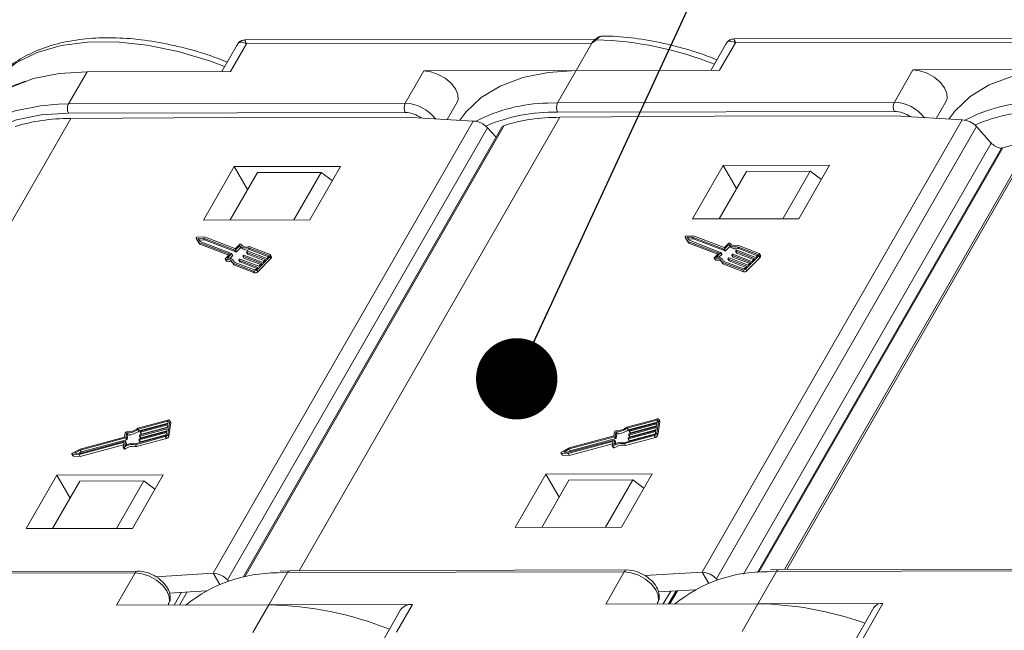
# Model space of a CAD drawing. Header units: millimetres. Extents: x 2390 to 3312, y -95 to 558.
# Tile 39 of 49: x 2909 to 2970, y 485 to 523. Entities that reach past the tile are written whole.
import ezdxf

# ---------------------------------------------------------------- set-up
doc = ezdxf.new("R2010")
doc.units = ezdxf.units.MM
doc.styles.get("Standard").update_dxf_attribs({"font": '仿宋_GB2312.ttf', "width": 0.8})
doc.dimstyles.new('ISO-25.1', dxfattribs={"dimtxt": 6, "dimasz": 5, "dimexe": 3.5, "dimexo": 0.625, "dimgap": 1.5, "dimtad": 1, "dimtoh": 1, "dimdsep": 46, "dimtxsty": 'Standard', "dimcen": 2.5, "dimadec": 0, "dimazin": 0, "dimtfac": 1, "dimtmove": 0, "dimatfit": 3, "dimfxl": 0, "dimarcsym": 0})

msp = doc.modelspace()

# ---------------------------------------------------------------- linework, layer by layer
at = {"color": 7, "linetype": 'Continuous', "lineweight": 15}
for p, q in [((2944.434, 521.702), (2922.908, 521.654)), ((2944.232, 521.467), (2923.004, 521.42)), ((2944.232, 521.467), (2943.256, 519.768)), ((2953.05, 521.487), (2952.074, 519.788)), ((2974.48, 521.768), (2952.954, 521.721)), ((2974.278, 521.534), (2953.05, 521.487)), ((2922.432, 521.365), (2921.487, 519.72)), ((2923.004, 521.42), (2922.028, 519.721)), ((2952.478, 521.431), (2951.533, 519.786)), ((2913.21, 519.702), (2912.071, 517.719)), ((2913.21, 519.702), (2922.028, 519.721)), ((2932.765, 517.765), (2933.904, 519.747)), ((2943.256, 519.768), (2933.904, 519.747)), ((2943.256, 519.768), (2942.117, 517.786)), ((2943.256, 519.768), (2952.074, 519.788)), ((2962.811, 517.832), (2963.95, 519.814)), ((2973.302, 519.835), (2963.95, 519.814)), ((2935.341, 516.766), (2935.947, 517.82)), ((2942.117, 517.786), (2962.811, 517.832)), ((2965.388, 516.833), (2965.993, 517.887)), ((2911.463, 517.705), (2912.071, 517.719)), ((2912.071, 517.719), (2932.765, 517.765)), ((2941.509, 517.772), (2942.117, 517.786)), ((2962.812, 517.266), (2942.118, 517.22)), ((2896.198, 488.954), (2912.215, 516.831)), ((2932.766, 517.199), (2912.072, 517.154)), ((2921.707, 516.892), (2912.215, 516.831)), ((2920.962, 488.863), (2936.939, 516.671)), ((2932.811, 516.917), (2921.707, 516.892)), ((2926.244, 489.02), (2942.261, 516.898)), ((2936.939, 516.671), (2932.811, 516.917)), ((2951.753, 516.959), (2942.261, 516.898)), ((2951.008, 488.929), (2966.985, 516.738)), ((2962.857, 516.983), (2951.753, 516.959)), ((2972.023, 516.865), (2956.064, 489.086)), ((2972.207, 516.949), (2956.199, 489.086)), ((2966.985, 516.738), (2962.857, 516.983)), ((2937.808, 516.259), (2921.831, 488.451)), ((2938.695, 516.288), (2922.796, 488.615)), ((2938.848, 516.402), (2922.896, 488.637)), ((2938.34, 515.67), (2937.808, 516.259)), ((2967.854, 516.325), (2951.878, 488.517)), ((2968.762, 515.319), (2967.854, 516.325)), ((2953.533, 488.813), (2968.762, 515.319)), ((2969.386, 514.993), (2954.405, 488.918)), ((2969.476, 515.015), (2954.487, 488.925)), ((2922.253, 513.867), (2920.365, 510.582)), ((2928.784, 513.882), (2922.253, 513.867)), ((2923.072, 512.455), (2922.253, 513.867)), ((2926.897, 510.597), (2928.784, 513.882)), ((2952.299, 513.934), (2950.411, 510.649)), ((2958.83, 513.948), (2952.299, 513.934)), ((2953.118, 512.521), (2952.299, 513.934)), ((2956.943, 510.663), (2958.83, 513.948)), ((2921.998, 510.586), (2923.674, 513.503)), ((2927.593, 513.511), (2923.674, 513.503)), ((2925.917, 510.594), (2927.593, 513.511)), ((2928.28, 513.004), (2927.593, 513.511)), ((2952.044, 510.652), (2953.72, 513.569)), ((2957.639, 513.578), (2953.72, 513.569)), ((2955.964, 510.661), (2957.639, 513.578)), ((2958.326, 513.07), (2957.639, 513.578)), ((2920.365, 510.582), (2926.897, 510.597)), ((2950.411, 510.649), (2956.943, 510.663)), ((2919.911, 509.463), (2919.977, 509.35)), ((2919.912, 509.462), (2920.081, 509.205)), ((2919.912, 509.462), (2919.977, 509.349)), ((2920.419, 509.545), (2919.974, 509.525)), ((2919.977, 509.35), (2919.977, 509.349)), ((2919.977, 509.349), (2920.147, 509.092)), ((2920.365, 509.472), (2920.037, 509.457)), ((2920.037, 509.457), (2920.162, 509.268)), ((2920.43, 509.359), (2920.112, 509.344)), ((2922.295, 508.73), (2920.365, 509.472)), ((2920.365, 509.472), (2920.43, 509.359)), ((2922.299, 508.822), (2920.419, 509.545)), ((2922.361, 508.617), (2920.43, 509.359)), ((2949.957, 509.529), (2950.023, 509.416)), ((2949.958, 509.529), (2950.127, 509.272)), ((2949.958, 509.529), (2950.023, 509.416)), ((2950.466, 509.612), (2950.02, 509.591)), ((2950.023, 509.416), (2950.023, 509.416)), ((2950.023, 509.416), (2950.193, 509.159)), ((2950.411, 509.539), (2950.083, 509.524)), ((2950.083, 509.524), (2950.208, 509.335)), ((2950.477, 509.426), (2950.158, 509.411)), ((2952.341, 508.796), (2950.411, 509.539)), ((2950.411, 509.539), (2950.477, 509.426)), ((2952.345, 508.889), (2950.466, 509.612)), ((2952.407, 508.683), (2950.477, 509.426)), ((2920.081, 509.205), (2921.976, 508.476)), ((2920.081, 509.205), (2920.147, 509.092)), ((2920.147, 509.092), (2921.913, 508.413)), ((2920.162, 509.268), (2922.092, 508.526)), ((2922.589, 509.003), (2922.328, 508.741)), ((2922.328, 508.741), (2922.394, 508.628)), ((2922.576, 509.079), (2922.332, 508.833)), ((2922.655, 508.89), (2922.394, 508.628)), ((2922.589, 509.003), (2922.655, 508.89)), ((2924.385, 508.396), (2923.135, 508.877)), ((2923.135, 508.877), (2923.2, 508.764)), ((2924.453, 508.464), (2923.182, 508.952)), ((2924.354, 508.32), (2923.2, 508.764)), ((2950.127, 509.272), (2952.023, 508.543)), ((2950.127, 509.272), (2950.193, 509.159)), ((2950.193, 509.159), (2951.959, 508.479)), ((2950.208, 509.335), (2952.138, 508.592)), ((2952.341, 508.796), (2952.407, 508.683)), ((2952.636, 509.07), (2952.374, 508.807)), ((2952.374, 508.807), (2952.44, 508.694)), ((2952.622, 509.146), (2952.378, 508.9)), ((2952.701, 508.957), (2952.44, 508.694)), ((2952.636, 509.07), (2952.701, 508.957)), ((2954.432, 508.462), (2953.181, 508.943)), ((2953.181, 508.943), (2953.247, 508.83)), ((2954.499, 508.53), (2953.229, 509.019)), ((2954.4, 508.387), (2953.247, 508.83)), ((2921.703, 508.175), (2921.768, 508.062)), ((2921.976, 508.476), (2921.715, 508.213)), ((2921.73, 508.165), (2921.796, 508.052)), ((2922.091, 508.503), (2921.83, 508.24)), ((2922.157, 508.39), (2921.99, 508.222)), ((2922.091, 508.503), (2922.157, 508.39)), ((2922.163, 508.409), (2922.097, 508.522)), ((2922.295, 508.73), (2922.361, 508.617)), ((2922.547, 508.139), (2922.581, 508.173)), ((2922.613, 508.184), (2923.775, 507.738)), ((2922.777, 508.358), (2922.843, 508.245)), ((2922.783, 508.377), (2922.817, 508.411)), ((2923.944, 507.908), (2922.783, 508.354)), ((2922.783, 508.354), (2922.848, 508.241)), ((2923.881, 507.844), (2922.848, 508.241)), ((2922.85, 508.422), (2924.012, 507.976)), ((2923.014, 508.596), (2923.08, 508.483)), ((2924.181, 508.146), (2923.019, 508.592)), ((2923.019, 508.592), (2923.085, 508.479)), ((2923.02, 508.615), (2923.054, 508.649)), ((2924.117, 508.082), (2923.085, 508.479)), ((2923.087, 508.66), (2924.248, 508.214)), ((2923.636, 507.509), (2924.448, 508.325)), ((2923.702, 507.396), (2924.513, 508.212)), ((2924.012, 507.976), (2924.181, 508.146)), ((2924.248, 508.214), (2924.384, 508.35)), ((2924.385, 508.396), (2924.398, 508.374)), ((2924.448, 508.325), (2924.513, 508.212)), ((2924.55, 508.326), (2924.484, 508.439)), ((2951.749, 508.242), (2951.814, 508.129)), ((2952.023, 508.543), (2951.761, 508.28)), ((2951.776, 508.232), (2951.842, 508.119)), ((2952.137, 508.569), (2951.876, 508.306)), ((2952.203, 508.456), (2952.037, 508.289)), ((2952.137, 508.569), (2952.203, 508.456)), ((2952.209, 508.475), (2952.143, 508.588)), ((2952.587, 508.187), (2952.652, 508.074)), ((2953.753, 507.736), (2952.592, 508.183)), ((2952.592, 508.183), (2952.658, 508.07)), ((2952.593, 508.206), (2952.627, 508.24)), ((2952.66, 508.251), (2953.821, 507.804)), ((2952.824, 508.425), (2952.889, 508.312)), ((2953.99, 507.974), (2952.829, 508.421)), ((2952.829, 508.421), (2952.894, 508.308)), ((2952.83, 508.444), (2952.863, 508.478)), ((2953.927, 507.911), (2952.894, 508.308)), ((2952.896, 508.489), (2954.058, 508.042)), ((2953.06, 508.663), (2953.126, 508.55)), ((2953.066, 508.682), (2953.1, 508.716)), ((2954.227, 508.212), (2953.066, 508.659)), ((2953.066, 508.659), (2953.131, 508.546)), ((2954.164, 508.149), (2953.131, 508.546)), ((2953.133, 508.727), (2954.294, 508.28)), ((2953.682, 507.576), (2954.494, 508.391)), ((2953.748, 507.463), (2954.559, 508.278)), ((2954.058, 508.042), (2954.227, 508.212)), ((2954.294, 508.28), (2954.43, 508.416)), ((2954.432, 508.462), (2954.444, 508.441)), ((2954.494, 508.391), (2954.559, 508.278)), ((2954.596, 508.392), (2954.53, 508.505)), ((2922.168, 507.933), (2923.438, 507.444)), ((2922.168, 507.933), (2922.233, 507.82)), ((2922.27, 507.987), (2922.226, 508.062)), ((2922.233, 507.82), (2923.504, 507.331)), ((2922.255, 507.993), (2923.506, 507.512)), ((2922.541, 508.12), (2922.606, 508.007)), ((2923.707, 507.67), (2922.546, 508.116)), ((2922.546, 508.116), (2922.611, 508.003)), ((2923.644, 507.606), (2922.611, 508.003)), ((2923.572, 507.534), (2923.707, 507.67)), ((2923.775, 507.738), (2923.944, 507.908)), ((2952.214, 507.999), (2953.485, 507.511)), ((2952.214, 507.999), (2952.28, 507.886)), ((2952.316, 508.054), (2952.273, 508.129)), ((2952.28, 507.886), (2953.55, 507.398)), ((2952.302, 508.06), (2953.552, 507.579)), ((2953.69, 507.673), (2952.658, 508.07)), ((2953.618, 507.6), (2953.753, 507.736)), ((2953.682, 507.576), (2953.748, 507.463)), ((2953.821, 507.804), (2953.99, 507.974)), ((2923.438, 507.444), (2923.504, 507.331)), ((2923.636, 507.509), (2923.702, 507.396)), ((2953.485, 507.511), (2953.55, 507.398)), ((2918.174, 498.28), (2916.338, 497.785)), ((2918.163, 498.212), (2916.356, 497.725)), ((2918.189, 498.089), (2916.422, 497.612)), ((2918.173, 497.987), (2916.495, 497.535)), ((2916.505, 497.602), (2918.183, 498.055)), ((2918.147, 497.818), (2918.173, 497.987)), ((2918.163, 498.212), (2918.198, 498.152)), ((2918.172, 497.402), (2918.297, 498.216)), ((2918.183, 498.055), (2918.204, 498.191)), ((2918.238, 497.289), (2918.362, 498.103)), ((2918.356, 498.142), (2918.291, 498.255)), ((2918.297, 498.216), (2918.362, 498.103)), ((2948.22, 498.347), (2946.384, 497.851)), ((2948.209, 498.279), (2946.402, 497.791)), ((2948.235, 498.155), (2946.468, 497.678)), ((2946.515, 497.431), (2948.193, 497.884)), ((2948.219, 498.054), (2946.541, 497.601)), ((2946.552, 497.669), (2948.23, 498.122)), ((2948.198, 497.918), (2946.607, 497.488)), ((2948.193, 497.884), (2948.219, 498.054)), ((2948.209, 498.279), (2948.244, 498.219)), ((2948.218, 497.468), (2948.343, 498.283)), ((2948.23, 498.122), (2948.25, 498.258)), ((2948.284, 497.355), (2948.409, 498.17)), ((2948.402, 498.209), (2948.337, 498.322)), ((2948.343, 498.283), (2948.409, 498.17)), ((2915.561, 497.501), (2915.52, 497.239)), ((2915.645, 497.475), (2915.605, 497.213)), ((2915.645, 497.475), (2915.711, 497.362)), ((2915.711, 497.362), (2915.671, 497.1)), ((2916.182, 496.767), (2918.018, 497.262)), ((2916.221, 496.843), (2918.028, 497.33)), ((2916.356, 497.725), (2916.422, 497.612)), ((2918.1, 497.512), (2916.422, 497.06)), ((2916.433, 497.127), (2918.111, 497.58)), ((2916.438, 497.308), (2916.443, 497.342)), ((2916.439, 497.301), (2916.505, 497.188)), ((2918.137, 497.75), (2916.459, 497.297)), ((2916.459, 497.297), (2916.524, 497.184)), ((2916.469, 497.365), (2918.147, 497.818)), ((2916.474, 497.545), (2916.48, 497.579)), ((2916.475, 497.539), (2916.541, 497.426)), ((2918.079, 497.376), (2916.488, 496.947)), ((2916.495, 497.535), (2916.561, 497.422)), ((2918.116, 497.614), (2916.524, 497.184)), ((2918.152, 497.851), (2916.561, 497.422)), ((2918.018, 497.262), (2918.083, 497.149)), ((2918.079, 497.377), (2918.1, 497.512)), ((2918.111, 497.58), (2918.137, 497.75)), ((2918.172, 497.402), (2918.238, 497.289)), ((2945.566, 497.306), (2942.828, 496.566)), ((2945.626, 497.256), (2942.836, 496.504)), ((2945.607, 497.568), (2945.566, 497.306)), ((2945.626, 497.256), (2945.691, 497.143)), ((2945.691, 497.542), (2945.651, 497.28)), ((2945.651, 497.28), (2945.717, 497.167)), ((2945.691, 497.542), (2945.757, 497.429)), ((2945.757, 497.429), (2945.717, 497.167)), ((2946.228, 496.834), (2948.064, 497.329)), ((2946.267, 496.909), (2948.074, 497.397)), ((2946.402, 497.791), (2946.468, 497.678)), ((2948.146, 497.579), (2946.468, 497.126)), ((2946.479, 497.194), (2948.157, 497.647)), ((2946.484, 497.374), (2946.489, 497.408)), ((2946.485, 497.368), (2946.551, 497.255)), ((2948.183, 497.817), (2946.505, 497.364)), ((2946.505, 497.364), (2946.57, 497.251)), ((2946.521, 497.612), (2946.526, 497.646)), ((2946.522, 497.605), (2946.587, 497.492)), ((2948.126, 497.443), (2946.534, 497.013)), ((2946.541, 497.601), (2946.607, 497.488)), ((2948.162, 497.68), (2946.57, 497.251)), ((2948.064, 497.329), (2948.129, 497.216)), ((2948.126, 497.443), (2948.146, 497.579)), ((2948.157, 497.647), (2948.183, 497.817)), ((2948.218, 497.468), (2948.284, 497.355)), ((2912.73, 496.161), (2915.445, 496.893)), ((2912.759, 496.234), (2915.548, 496.986)), ((2915.52, 497.239), (2912.782, 496.5)), ((2915.579, 497.19), (2912.79, 496.437)), ((2912.795, 496.048), (2915.447, 496.763)), ((2915.645, 497.077), (2912.856, 496.324)), ((2915.466, 496.883), (2915.428, 496.637)), ((2915.445, 496.893), (2915.463, 496.863)), ((2915.569, 496.976), (2915.528, 496.713)), ((2915.633, 496.869), (2915.568, 496.982)), ((2915.569, 496.976), (2915.634, 496.863)), ((2915.579, 497.19), (2915.645, 497.077)), ((2915.605, 497.213), (2915.671, 497.1)), ((2915.634, 496.863), (2915.618, 496.756)), ((2916.182, 496.767), (2916.247, 496.654)), ((2916.247, 496.654), (2918.083, 497.149)), ((2916.402, 497.07), (2916.407, 497.104)), ((2916.403, 497.064), (2916.468, 496.951)), ((2916.422, 497.06), (2916.488, 496.947)), ((2942.776, 496.227), (2945.491, 496.96)), ((2942.805, 496.3), (2945.594, 497.053)), ((2942.842, 496.114), (2945.494, 496.83)), ((2945.691, 497.143), (2942.902, 496.391)), ((2945.512, 496.949), (2945.474, 496.704)), ((2945.476, 496.691), (2945.542, 496.578)), ((2945.491, 496.96), (2945.509, 496.93)), ((2945.536, 496.691), (2945.601, 496.578)), ((2945.615, 497.042), (2945.575, 496.78)), ((2945.679, 496.936), (2945.614, 497.049)), ((2945.615, 497.042), (2945.68, 496.929)), ((2945.68, 496.929), (2945.664, 496.822)), ((2946.228, 496.834), (2946.293, 496.721)), ((2946.293, 496.721), (2948.129, 497.216)), ((2946.448, 497.137), (2946.453, 497.171)), ((2946.449, 497.13), (2946.514, 497.017)), ((2946.468, 497.126), (2946.534, 497.013)), ((2912.285, 496.19), (2912.351, 496.077)), ((2912.307, 496.179), (2912.73, 496.161)), ((2912.307, 496.179), (2912.372, 496.066)), ((2912.782, 496.5), (2912.316, 496.241)), ((2912.372, 496.066), (2912.795, 496.048)), ((2912.79, 496.437), (2912.448, 496.247)), ((2912.448, 496.247), (2912.759, 496.234)), ((2912.856, 496.324), (2912.697, 496.236)), ((2912.73, 496.161), (2912.795, 496.048)), ((2912.79, 496.437), (2912.856, 496.324)), ((2915.43, 496.624), (2915.496, 496.511)), ((2915.49, 496.624), (2915.555, 496.511)), ((2942.331, 496.256), (2942.397, 496.143)), ((2942.353, 496.246), (2942.776, 496.227)), ((2942.353, 496.246), (2942.418, 496.133)), ((2942.828, 496.566), (2942.362, 496.308)), ((2942.418, 496.133), (2942.842, 496.114)), ((2942.836, 496.504), (2942.494, 496.314)), ((2942.494, 496.314), (2942.805, 496.3)), ((2942.902, 496.391), (2942.744, 496.303)), ((2942.776, 496.227), (2942.842, 496.114)), ((2942.836, 496.504), (2942.902, 496.391)), ((2911.352, 494.894), (2909.465, 491.609)), ((2917.884, 494.908), (2911.352, 494.894)), ((2912.171, 493.482), (2911.352, 494.894)), ((2915.997, 491.624), (2917.884, 494.908)), ((2941.398, 494.961), (2939.511, 491.676)), ((2947.93, 494.975), (2941.398, 494.961)), ((2942.218, 493.548), (2941.398, 494.961)), ((2946.043, 491.69), (2947.93, 494.975)), ((2912.773, 494.529), (2911.098, 491.613)), ((2916.693, 494.538), (2912.773, 494.529)), ((2916.693, 494.538), (2915.017, 491.621)), ((2917.379, 494.031), (2916.693, 494.538)), ((2942.82, 494.596), (2941.144, 491.679)), ((2946.739, 494.605), (2942.82, 494.596)), ((2946.739, 494.605), (2945.063, 491.688)), ((2947.426, 494.097), (2946.739, 494.605)), ((2909.465, 491.609), (2915.997, 491.624)), ((2939.511, 491.676), (2946.043, 491.69)), ((2895.476, 488.835), (2916.17, 488.881)), ((2916.333, 488.998), (2895.639, 488.952)), ((2916.17, 488.881), (2915.031, 486.898)), ((2917.441, 488.652), (2920.962, 488.863)), ((2920.962, 488.863), (2921.361, 488.175)), ((2924.383, 486.919), (2925.522, 488.901)), ((2924.914, 488.887), (2925.522, 488.901)), ((2925.685, 489.019), (2925.084, 489)), ((2925.522, 488.901), (2946.216, 488.947)), ((2946.379, 489.065), (2925.685, 489.019)), ((2946.216, 488.947), (2945.078, 486.965)), ((2947.487, 488.719), (2951.008, 488.929)), ((2951.008, 488.929), (2951.407, 488.242)), ((2955.569, 488.968), (2954.43, 486.986)), ((2955.569, 488.968), (2955.024, 488.957)), ((2955.732, 489.085), (2955.196, 489.068)), ((2984.832, 489.033), (2955.569, 488.968)), ((2984.995, 489.15), (2955.732, 489.085)), ((2921.831, 488.451), (2921.903, 488.371)), ((2951.878, 488.517), (2951.949, 488.438)), ((2920.531, 487.785), (2918.265, 487.649)), ((2918.571, 486.906), (2919.024, 487.695)), ((2918.896, 486.907), (2919.36, 487.715)), ((2950.577, 487.851), (2948.311, 487.716)), ((2948.617, 486.973), (2949.07, 487.761)), ((2948.942, 486.974), (2949.406, 487.781)), ((2949.02, 486.974), (2949.487, 487.786)), ((2954.43, 486.986), (2945.078, 486.965)), ((2948.232, 486.972), (2948.259, 487.02)), ((2953.454, 485.287), (2954.43, 486.986)), ((2954.43, 486.986), (2962.106, 487.003)), ((2962.106, 487.003), (2958.202, 480.206)), ((2924.383, 486.919), (2915.031, 486.898)), ((2918.186, 486.905), (2918.213, 486.954)), ((2923.407, 485.22), (2924.383, 486.919)), ((2924.383, 486.919), (2933.201, 486.939)), ((2932.47, 486.606), (2931.334, 484.629)), ((2932.225, 485.24), (2933.201, 486.939)), ((2961.558, 486.753), (2957.653, 479.957))]:
    msp.add_line(p, q, dxfattribs=at)
at = {"color": 7, "linetype": 'Continuous', "lineweight": 15, "flags": 128}
for points in [[(2921.662, 520.025), (2920.794, 520.345), (2918.817, 520.94), (2916.876, 521.339), (2915.006, 521.535), (2913.241, 521.524), (2911.613, 521.306), (2910.152, 520.885), (2908.886, 520.269), (2907.836, 519.469)], [(2944.432, 521.682), (2944.433, 521.682), (2944.44, 521.686), (2944.448, 521.687), (2944.459, 521.685), (2944.471, 521.681), (2944.485, 521.674), (2944.5, 521.665)], [(2905.893, 516.372), (2906.436, 517.149), (2907.377, 518.041), (2908.548, 518.754), (2909.928, 519.275), (2911.492, 519.592), (2913.21, 519.702)], [(2933.904, 519.747), (2934.332, 519.695), (2934.781, 519.54), (2935.21, 519.299), (2935.577, 518.993), (2935.848, 518.651), (2935.997, 518.306), (2936.01, 517.991), (2935.947, 517.82)], [(2936.113, 516.72), (2936.482, 517.215), (2937.423, 518.108), (2938.594, 518.821), (2939.975, 519.341), (2941.538, 519.659), (2943.256, 519.768)], [(2963.95, 519.814), (2964.378, 519.761), (2964.827, 519.607), (2965.256, 519.365), (2965.623, 519.059), (2965.894, 518.718), (2966.043, 518.373), (2966.056, 518.058), (2965.993, 517.887)], [(2973.302, 519.835), (2971.584, 519.725), (2970.021, 519.408), (2968.641, 518.888), (2967.469, 518.175), (2966.529, 517.282), (2966.159, 516.787)], [(2904.021, 511.84), (2904.174, 512.912), (2904.605, 514.111), (2905.297, 515.166), (2906.238, 516.059), (2907.409, 516.772), (2908.79, 517.292), (2910.353, 517.61), (2911.463, 517.705)], [(2912.072, 517.154), (2910.397, 517.047), (2908.873, 516.737), (2907.527, 516.23), (2906.385, 515.535), (2905.468, 514.665), (2904.793, 513.635), (2904.373, 512.467), (2904.248, 511.728)], [(2971.208, 515.445), (2970.496, 515.313), (2969.476, 515.015)], [(2919.974, 509.525), (2919.961, 509.523), (2919.947, 509.518), (2919.934, 509.51), (2919.923, 509.501), (2919.915, 509.491), (2919.91, 509.48), (2919.909, 509.47), (2919.912, 509.462)], [(2950.02, 509.591), (2950.007, 509.589), (2949.993, 509.584), (2949.981, 509.577), (2949.969, 509.567), (2949.961, 509.557), (2949.956, 509.547), (2949.955, 509.537), (2949.958, 509.529)], [(2922.653, 509.092), (2922.648, 509.098), (2922.64, 509.102), (2922.631, 509.103), (2922.62, 509.102), (2922.608, 509.099), (2922.597, 509.094), (2922.586, 509.087), (2922.576, 509.079)], [(2952.699, 509.159), (2952.694, 509.164), (2952.686, 509.168), (2952.677, 509.17), (2952.666, 509.169), (2952.654, 509.166), (2952.643, 509.161), (2952.632, 509.154), (2952.622, 509.146)], [(2921.715, 508.213), (2921.707, 508.204), (2921.702, 508.195), (2921.7, 508.187), (2921.701, 508.179), (2921.705, 508.172), (2921.711, 508.168), (2921.72, 508.165), (2921.73, 508.165)], [(2922.092, 508.526), (2922.095, 508.524), (2922.097, 508.522), (2922.098, 508.519), (2922.098, 508.516), (2922.098, 508.513), (2922.096, 508.51), (2922.094, 508.506), (2922.091, 508.503)], [(2922.546, 508.116), (2922.543, 508.118), (2922.541, 508.12), (2922.54, 508.123), (2922.539, 508.126), (2922.54, 508.129), (2922.541, 508.132), (2922.544, 508.136), (2922.547, 508.139)], [(2922.783, 508.354), (2922.78, 508.356), (2922.778, 508.358), (2922.777, 508.361), (2922.776, 508.364), (2922.777, 508.367), (2922.778, 508.37), (2922.78, 508.374), (2922.783, 508.377)], [(2923.019, 508.592), (2923.017, 508.594), (2923.014, 508.596), (2923.013, 508.598), (2923.013, 508.602), (2923.014, 508.605), (2923.015, 508.608), (2923.017, 508.612), (2923.02, 508.615)], [(2924.384, 508.35), (2924.39, 508.356), (2924.394, 508.363), (2924.397, 508.37), (2924.398, 508.377), (2924.397, 508.383), (2924.395, 508.389), (2924.391, 508.393), (2924.385, 508.396)], [(2924.448, 508.325), (2924.466, 508.345), (2924.479, 508.367), (2924.488, 508.388), (2924.491, 508.408), (2924.489, 508.426), (2924.482, 508.442), (2924.47, 508.455), (2924.453, 508.464)], [(2951.761, 508.28), (2951.754, 508.271), (2951.749, 508.262), (2951.746, 508.253), (2951.747, 508.245), (2951.751, 508.239), (2951.757, 508.234), (2951.766, 508.232), (2951.776, 508.232)], [(2952.138, 508.592), (2952.141, 508.591), (2952.143, 508.589), (2952.144, 508.586), (2952.145, 508.583), (2952.144, 508.58), (2952.143, 508.576), (2952.14, 508.573), (2952.137, 508.569)], [(2952.592, 508.183), (2952.589, 508.184), (2952.587, 508.187), (2952.586, 508.189), (2952.586, 508.192), (2952.586, 508.196), (2952.588, 508.199), (2952.59, 508.203), (2952.593, 508.206)], [(2952.829, 508.421), (2952.826, 508.422), (2952.824, 508.424), (2952.823, 508.427), (2952.822, 508.43), (2952.823, 508.433), (2952.824, 508.437), (2952.827, 508.441), (2952.83, 508.444)], [(2953.066, 508.659), (2953.063, 508.66), (2953.061, 508.662), (2953.059, 508.665), (2953.059, 508.668), (2953.06, 508.671), (2953.061, 508.675), (2953.063, 508.678), (2953.066, 508.682)], [(2954.43, 508.416), (2954.436, 508.423), (2954.44, 508.43), (2954.443, 508.437), (2954.444, 508.444), (2954.444, 508.45), (2954.441, 508.455), (2954.437, 508.459), (2954.432, 508.462)], [(2954.494, 508.391), (2954.512, 508.412), (2954.525, 508.433), (2954.534, 508.454), (2954.537, 508.474), (2954.535, 508.493), (2954.528, 508.508), (2954.516, 508.521), (2954.499, 508.53)], [(2918.204, 498.191), (2918.204, 498.197), (2918.203, 498.203), (2918.199, 498.208), (2918.194, 498.211), (2918.188, 498.214), (2918.181, 498.215), (2918.172, 498.214), (2918.163, 498.212)], [(2918.297, 498.216), (2918.297, 498.235), (2918.292, 498.252), (2918.282, 498.266), (2918.267, 498.277), (2918.248, 498.284), (2918.226, 498.287), (2918.2, 498.286), (2918.174, 498.28)], [(2948.25, 498.258), (2948.251, 498.264), (2948.249, 498.27), (2948.246, 498.274), (2948.241, 498.278), (2948.234, 498.28), (2948.227, 498.281), (2948.218, 498.281), (2948.209, 498.279)], [(2948.343, 498.283), (2948.343, 498.302), (2948.338, 498.319), (2948.328, 498.333), (2948.313, 498.344), (2948.294, 498.351), (2948.272, 498.353), (2948.247, 498.352), (2948.22, 498.347)], [(2916.459, 497.297), (2916.454, 497.296), (2916.45, 497.296), (2916.446, 497.296), (2916.443, 497.298), (2916.44, 497.299), (2916.439, 497.302), (2916.438, 497.305), (2916.438, 497.308)], [(2916.495, 497.535), (2916.49, 497.534), (2916.486, 497.533), (2916.483, 497.534), (2916.479, 497.535), (2916.477, 497.537), (2916.475, 497.539), (2916.474, 497.542), (2916.474, 497.545)], [(2946.505, 497.364), (2946.5, 497.363), (2946.496, 497.363), (2946.492, 497.363), (2946.489, 497.364), (2946.487, 497.366), (2946.485, 497.368), (2946.484, 497.371), (2946.484, 497.374)], [(2946.541, 497.601), (2946.537, 497.6), (2946.532, 497.6), (2946.529, 497.601), (2946.526, 497.602), (2946.523, 497.603), (2946.521, 497.606), (2946.521, 497.609), (2946.521, 497.612)], [(2915.445, 496.893), (2915.45, 496.894), (2915.454, 496.895), (2915.458, 496.894), (2915.461, 496.893), (2915.463, 496.891), (2915.465, 496.889), (2915.466, 496.886), (2915.466, 496.883)], [(2915.548, 496.986), (2915.553, 496.987), (2915.557, 496.987), (2915.561, 496.987), (2915.564, 496.986), (2915.566, 496.984), (2915.568, 496.982), (2915.569, 496.979), (2915.569, 496.976)], [(2916.422, 497.06), (2916.418, 497.059), (2916.413, 497.058), (2916.41, 497.059), (2916.407, 497.06), (2916.404, 497.062), (2916.402, 497.064), (2916.402, 497.067), (2916.402, 497.07)], [(2945.474, 496.704), (2945.474, 496.696), (2945.477, 496.689), (2945.483, 496.684), (2945.491, 496.681), (2945.501, 496.68), (2945.513, 496.682), (2945.524, 496.685), (2945.536, 496.691)], [(2945.491, 496.96), (2945.496, 496.961), (2945.5, 496.961), (2945.504, 496.961), (2945.507, 496.959), (2945.509, 496.958), (2945.511, 496.955), (2945.512, 496.952), (2945.512, 496.949)], [(2945.594, 497.053), (2945.599, 497.054), (2945.603, 497.054), (2945.607, 497.053), (2945.61, 497.052), (2945.612, 497.051), (2945.614, 497.048), (2945.615, 497.045), (2945.615, 497.042)], [(2946.468, 497.126), (2946.464, 497.125), (2946.46, 497.125), (2946.456, 497.126), (2946.453, 497.127), (2946.45, 497.128), (2946.449, 497.131), (2946.448, 497.134), (2946.448, 497.137)], [(2912.316, 496.241), (2912.304, 496.233), (2912.294, 496.223), (2912.287, 496.213), (2912.283, 496.203), (2912.284, 496.193), (2912.288, 496.186), (2912.296, 496.181), (2912.307, 496.179)], [(2915.428, 496.637), (2915.428, 496.629), (2915.431, 496.622), (2915.437, 496.617), (2915.445, 496.614), (2915.455, 496.614), (2915.466, 496.615), (2915.478, 496.619), (2915.49, 496.624)], [(2915.496, 496.511), (2915.497, 496.509), (2915.503, 496.504), (2915.511, 496.501), (2915.521, 496.501), (2915.532, 496.502), (2915.544, 496.506), (2915.555, 496.511)], [(2942.362, 496.308), (2942.35, 496.3), (2942.34, 496.29), (2942.333, 496.28), (2942.329, 496.269), (2942.33, 496.26), (2942.334, 496.253), (2942.342, 496.248), (2942.353, 496.246)], [(2945.542, 496.578), (2945.543, 496.576), (2945.549, 496.571), (2945.557, 496.568), (2945.567, 496.567), (2945.578, 496.569), (2945.59, 496.572), (2945.601, 496.578)], [(2916.17, 488.881), (2916.598, 488.828), (2917.048, 488.674), (2917.476, 488.432), (2917.843, 488.126), (2918.114, 487.784), (2918.263, 487.44), (2918.276, 487.124), (2918.213, 486.954)], [(2946.216, 488.947), (2946.644, 488.895), (2947.094, 488.74), (2947.522, 488.499), (2947.889, 488.193), (2948.16, 487.851), (2948.309, 487.506), (2948.322, 487.191), (2948.259, 487.02)]]:
    msp.add_lwpolyline(points, dxfattribs=at)
at = {"color": 7, "linetype": 'Continuous', "lineweight": 15}
for centre, radius, start, end in [((2944.724, 521.196), 0.562, 129.37289, 151.17587), ((2943.932, 500.606), 21.067, 68.21177, 88.45583), ((2911.594, 512.27), 7.182, 107.46971, 133.33122), ((2963.358, 517.55), 0.615, 152.72975, 207.51879), ((2962.7, 515.352), 2.482, 37.87893, 87.4197), ((2971.719, 507.928), 9.911, 90.95082, 117.47001), ((2912.617, 517.438), 0.615, 152.72975, 207.51879), ((2933.311, 517.483), 0.615, 152.72975, 207.51879), ((2932.653, 515.286), 2.482, 37.87893, 87.4197), ((2941.673, 507.862), 9.911, 90.95082, 117.47001), ((2941.899, 506.608), 10.615, 88.81379, 113.2683), ((2942.664, 517.504), 0.615, 152.72975, 207.51879), ((2962.727, 515.424), 1.844, 54.6229, 87.34953), ((2971.945, 506.674), 10.615, 88.81379, 113.2683), ((2932.681, 515.357), 1.844, 54.6229, 87.34953), ((2936.877, 515.419), 1.254, 42.05697, 87.19166), ((2966.923, 515.486), 1.254, 42.05697, 87.19166), ((2969.523, 516.017), 1.033, 222.47829, 262.34619), ((2969.337, 515.402), 0.412, 276.83318, 289.73878), ((2922.302, 508.764), 0.0349, 258.43238, 317.99567), ((2922.306, 508.857), 0.0349, 258.43238, 317.99567), ((2922.97, 509.407), 0.555, 226.6309, 287.23953), ((2923.015, 509.393), 0.471, 219.63409, 290.80727), ((2923.036, 509.294), 0.555, 226.6309, 287.23953), ((2952.348, 508.83), 0.0349, 258.43238, 317.99567), ((2952.352, 508.923), 0.0349, 258.43238, 317.99567), ((2953.017, 509.473), 0.555, 226.6309, 287.23953), ((2953.061, 509.459), 0.471, 219.63409, 290.80727), ((2953.082, 509.36), 0.555, 226.6309, 287.23953), ((2921.822, 507.809), 0.367, 19.64525, 104.44088), ((2921.886, 507.846), 0.398, 21.65808, 98.11381), ((2922.147, 508.403), 0.0168, 305.96135, 18.57309), ((2922.368, 508.651), 0.0349, 258.43238, 317.99567), ((2922.606, 508.15), 0.0349, 78.43238, 137.99567), ((2922.843, 508.388), 0.0349, 78.43238, 137.99567), ((2922.851, 508.25), 0.00967, 210.96105, 251.19225), ((2923.08, 508.626), 0.0349, 78.43238, 137.99567), ((2923.088, 508.488), 0.00967, 210.96105, 251.19225), ((2924.454, 508.294), 0.101, 305.96135, 18.57309), ((2951.868, 507.876), 0.367, 19.64525, 104.44088), ((2951.932, 507.913), 0.398, 21.65808, 98.11381), ((2952.193, 508.47), 0.0168, 305.96135, 18.57309), ((2952.414, 508.717), 0.0349, 258.43238, 317.99567), ((2952.653, 508.217), 0.0349, 78.43238, 137.99567), ((2952.889, 508.455), 0.0349, 78.43238, 137.99567), ((2952.897, 508.317), 0.00967, 210.96105, 251.19225), ((2953.126, 508.693), 0.0349, 78.43238, 137.99567), ((2953.134, 508.555), 0.00967, 210.96105, 251.19225), ((2954.5, 508.36), 0.101, 305.96135, 18.57309), ((2921.79, 508.078), 0.027, 216.39343, 282.28072), ((2921.87, 507.604), 0.454, 49.695, 99.42012), ((2922.615, 508.012), 0.00967, 210.96105, 251.19225), ((2923.52, 507.58), 0.0698, 258.43238, 317.99567), ((2951.836, 508.145), 0.027, 216.39343, 282.28072), ((2951.916, 507.671), 0.454, 49.695, 99.42012), ((2952.661, 508.079), 0.00967, 210.96105, 251.19225), ((2953.527, 507.716), 0.209, 258.43238, 317.99567), ((2953.566, 507.647), 0.0698, 258.43238, 317.99567), ((2923.48, 507.649), 0.209, 258.43238, 317.99567), ((2923.546, 507.536), 0.209, 258.43238, 317.99567), ((2953.592, 507.603), 0.209, 258.43238, 317.99567), ((2918.305, 498.114), 0.058, 349.05629, 29.28749), ((2948.352, 498.181), 0.058, 349.05629, 29.28749), ((2915.628, 497.478), 0.0716, 87.51037, 161.2122), ((2915.656, 498.656), 1.106, 268.74095, 308.05283), ((2915.591, 498.767), 1.293, 272.39546, 306.27472), ((2915.657, 498.654), 1.293, 272.39546, 306.27472), ((2916.476, 497.331), 0.0349, 102.25287, 161.81616), ((2916.513, 497.568), 0.0349, 102.25287, 161.81616), ((2916.554, 497.437), 0.0168, 221.67545, 294.28719), ((2917.973, 497.467), 0.209, 282.25287, 341.81616), ((2918.013, 497.399), 0.0698, 282.25287, 341.81616), ((2918.039, 497.354), 0.209, 282.25287, 341.81616), ((2945.675, 497.545), 0.0716, 87.51037, 161.2122), ((2945.618, 497.291), 0.0349, 282.25287, 341.81616), ((2945.702, 498.722), 1.106, 268.74095, 308.05283), ((2945.637, 498.833), 1.293, 272.39546, 306.27472), ((2945.703, 498.72), 1.293, 272.39546, 306.27472), ((2946.523, 497.397), 0.0349, 102.25287, 161.81616), ((2946.559, 497.635), 0.0349, 102.25287, 161.81616), ((2946.563, 497.266), 0.0168, 221.67545, 294.28719), ((2946.6, 497.503), 0.0168, 221.67545, 294.28719), ((2948.019, 497.534), 0.209, 282.25287, 341.81616), ((2948.059, 497.465), 0.0698, 282.25287, 341.81616), ((2948.085, 497.421), 0.209, 282.25287, 341.81616), ((2916.013, 495.832), 0.95, 79.81332, 123.45695), ((2916.058, 495.794), 1.061, 81.19133, 119.96516), ((2916.079, 495.719), 0.95, 79.81332, 123.45695), ((2915.572, 497.224), 0.0349, 282.25287, 341.81616), ((2915.625, 496.864), 0.00967, 349.05629, 29.28749), ((2915.637, 497.111), 0.0349, 282.25287, 341.81616), ((2916.44, 497.093), 0.0349, 102.25287, 161.81616), ((2916.481, 496.962), 0.0168, 221.67545, 294.28719), ((2916.517, 497.199), 0.0168, 221.67545, 294.28719), ((2946.06, 495.898), 0.95, 79.81332, 123.45695), ((2946.105, 495.861), 1.061, 81.19133, 119.96516), ((2946.125, 495.785), 0.95, 79.81332, 123.45695), ((2945.671, 496.931), 0.00967, 349.05629, 29.28749), ((2945.684, 497.178), 0.0349, 282.25287, 341.81616), ((2946.486, 497.16), 0.0349, 102.25287, 161.81616), ((2946.527, 497.028), 0.0168, 221.67545, 294.28719), ((2912.371, 496.09), 0.0239, 214.01795, 273.54147), ((2942.417, 496.156), 0.0239, 214.01795, 273.54147), ((2916.354, 488.798), 0.201, 95.82496, 155.74117), ((2924.89, 479.969), 8.918, 89.84753, 128.92056), ((2920.901, 487.611), 1.254, 42.05697, 87.19166), ((2925.706, 488.819), 0.201, 95.81715, 155.74185), ((2946.4, 488.865), 0.201, 95.82496, 155.74117), ((2954.874, 480.227), 8.73, 89.02037, 129.3941), ((2950.947, 487.677), 1.254, 42.05697, 87.19166), ((2955.752, 488.885), 0.201, 95.81715, 155.74185), ((2954.096, 466.45), 20.538, 70.34279, 89.07012), ((2962.037, 486.427), 0.58, 83.16144, 145.77664), ((2924.011, 466.019), 20.904, 68.15444, 88.97894), ((2933.111, 486.166), 0.778, 83.3631, 145.57499)]:
    msp.add_arc(centre, radius, start, end, dxfattribs=at)
for centre, major_axis, start_param, end_param in [((2918.574, 505.871), (-13.489, 7.674), 5.495429, 5.789956), ((2948.621, 505.938), (-13.489, 7.674), 5.495429, 5.789956), ((2939.251, 515.971), (-0.556, 0.316), 5.789956, 6.280746)]:
    msp.add_ellipse(centre, major_axis=major_axis, ratio=0.580164, start_param=start_param, end_param=end_param, dxfattribs=at)
for points, knots in [([(2921.818, 520.297), (2921.42, 520.451), (2920.408, 520.843), (2918.777, 521.287), (2916.963, 521.64), (2915.202, 521.806), (2913.524, 521.789), (2911.954, 521.582), (2910.517, 521.187), (2909.247, 520.603), (2908.419, 520.044), (2908.032, 519.677), (2907.957, 519.606)], [0, 0, 0, 0, 0.072966, 0.185239, 0.297688, 0.410358, 0.523266, 0.636365, 0.749401, 0.861896, 0.973199, 1, 1, 1, 1]), ([(2923.004, 521.42), (2923.003, 521.421), (2922.997, 521.423), (2922.977, 521.433), (2922.955, 521.443), (2922.883, 521.473), (2922.776, 521.508), (2922.653, 521.519), (2922.557, 521.494), (2922.477, 521.442), (2922.435, 521.366), (2922.411, 521.324)], [0, 0, 0, 0, 0.005076, 0.020324, 0.070651, 0.08889, 0.292074, 0.500551, 0.653435, 0.809647, 1, 1, 1, 1]), ([(2922.909, 521.648), (2922.841, 521.643), (2922.69, 521.633), (2922.504, 521.493), (2922.441, 521.373), (2922.415, 521.324)], [0, 0, 0, 0, 0.327834, 0.726656, 1, 1, 1, 1]), ([(2923.004, 521.42), (2923.003, 521.421), (2923.003, 521.423), (2923.001, 521.426), (2922.999, 521.432), (2922.995, 521.441), (2922.989, 521.455), (2922.983, 521.471), (2922.972, 521.497), (2922.955, 521.539), (2922.926, 521.613), (2922.912, 521.652), (2922.908, 521.654), (2922.908, 521.654)], [0, 0, 0, 0, 0.00774, 0.010087, 0.026267, 0.044623, 0.07584, 0.129047, 0.163143, 0.279497, 0.487705, 0.920431, 1, 1, 1, 1]), ([(2944.5, 521.665), (2944.485, 521.653), (2944.401, 521.585), (2944.309, 521.521), (2944.233, 521.468), (2944.232, 521.467)], [0, 0, 0, 0, 0.1753698, 0.9879129, 1, 1, 1, 1]), ([(2944.431, 521.683), (2944.411, 521.665), (2944.389, 521.646), (2944.365, 521.629), (2944.365, 521.628)], [0, 0, 0, 0, 0.9700751, 1, 1, 1, 1]), ([(2944.899, 521.887), (2944.862, 521.89), (2944.762, 521.896), (2944.605, 521.819), (2944.495, 521.733), (2944.431, 521.681), (2944.426, 521.677)], [0, 0, 0, 0, 0.210793, 0.570573, 0.968108, 1, 1, 1, 1]), ([(2944.906, 521.893), (2944.86, 521.89), (2944.762, 521.884), (2944.626, 521.789), (2944.535, 521.699), (2944.5, 521.665)], [0, 0, 0, 0, 0.345376, 0.747978, 1, 1, 1, 1]), ([(2951.908, 520.439), (2951.513, 520.591), (2950.505, 520.977), (2948.879, 521.415), (2947.068, 521.757), (2945.747, 521.887), (2945.045, 521.893), (2944.906, 521.895)], [0, 0, 0, 0, 0.165121, 0.421772, 0.67883, 0.936396, 1, 1, 1, 1]), ([(2953.05, 521.487), (2953.049, 521.487), (2953.043, 521.49), (2953.024, 521.499), (2953.001, 521.509), (2952.929, 521.539), (2952.822, 521.575), (2952.699, 521.586), (2952.603, 521.561), (2952.523, 521.508), (2952.481, 521.433), (2952.458, 521.391)], [0, 0, 0, 0, 0.0050763, 0.0203242, 0.070651, 0.0888897, 0.2920738, 0.5005507, 0.6534347, 0.809647, 1, 1, 1, 1]), ([(2952.955, 521.714), (2952.887, 521.71), (2952.736, 521.699), (2952.551, 521.559), (2952.487, 521.439), (2952.461, 521.39)], [0, 0, 0, 0, 0.327834, 0.726656, 1, 1, 1, 1]), ([(2953.05, 521.487), (2953.05, 521.488), (2953.049, 521.489), (2953.047, 521.493), (2953.045, 521.498), (2953.041, 521.508), (2953.035, 521.522), (2953.029, 521.538), (2953.018, 521.564), (2953.001, 521.606), (2952.973, 521.68), (2952.958, 521.718), (2952.955, 521.72), (2952.954, 521.721)], [0, 0, 0, 0, 0.00774, 0.010087, 0.026267, 0.044623, 0.07584, 0.129047, 0.163143, 0.279497, 0.487705, 0.920431, 1, 1, 1, 1]), ([(2918.2, 486.964), (2918.23, 487.01), (2918.325, 487.158), (2918.337, 487.476), (2918.224, 487.871), (2917.937, 488.283), (2917.482, 488.658), (2916.91, 488.94), (2916.528, 488.978), (2916.333, 488.998)], [0, 0, 0, 0, 0.057117, 0.18263, 0.315367, 0.473253, 0.646312, 0.819023, 1, 1, 1, 1]), ([(2948.247, 487.03), (2948.276, 487.077), (2948.371, 487.225), (2948.383, 487.543), (2948.27, 487.937), (2947.983, 488.35), (2947.528, 488.725), (2946.956, 489.007), (2946.575, 489.045), (2946.379, 489.065)], [0, 0, 0, 0, 0.0571168, 0.1826303, 0.3153673, 0.4732533, 0.6463115, 0.8190228, 1, 1, 1, 1])]:
    msp.add_open_spline(points, degree=3, knots=knots, dxfattribs=at)

# ---------------------------------------------------------------- leaders
at = {"color": 5, "lineweight": 9}
msp.add_leader([(2939.609, 500.819), (2955.817, 535.867), (2963.524, 535.867)], dimstyle='ISO-25.1', override={"dimgap": 1.5, "dimtad": 0, "dimldrblk": 'Dot'}, dxfattribs=at)

doc.saveas('drawing.dxf')
